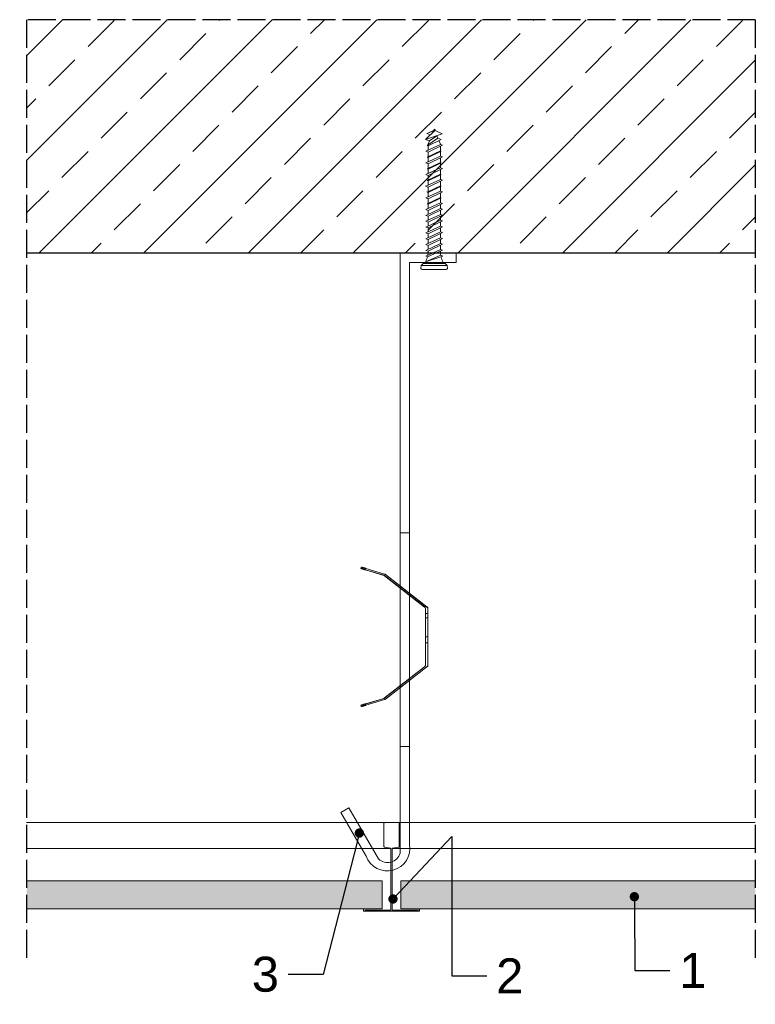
# Model space of a CAD drawing. Header units: millimetres. Extents: x 2264 to 5084, y 1145 to 2026.
# Tile 8 of 12: x 3013 to 3328, y 1604 to 2026. Entities that reach past the tile are written whole.
import ezdxf
from ezdxf import colors
from ezdxf.entities.mleader import LeaderData, LeaderLine
from ezdxf.math import Vec2, Vec3

# ---------------------------------------------------------------- set-up
doc = ezdxf.new("R2010")
doc.units = ezdxf.units.MM
doc.linetypes.add('ACAD_ISO02W100', pattern=[15, 12, -3])
for name, color, linetype, lineweight in [('_RIGIPS AKCESORIA', 7, 'Continuous', 18), ('_RIGIPS G-K', 7, 'Continuous', 25), ('_RIGIPS PROFIL', 7, 'Continuous', 9), ('_RIGIPS PŁYTA', 7, 'Continuous', 9), ('_Rigips_Akcesoria', 7, 'Continuous', 18), ('PRZERYWANA', 7, 'ACAD_ISO02W100', 25)]:
    doc.layers.add(name, color=color, linetype=linetype, lineweight=lineweight)
doc.styles.get("Standard").update_dxf_attribs({"font": 'arial.ttf'})

# ---------------------------------------------------------------- blocks, each defined once
blk = doc.blocks.new('T24')
at = {"layer": '_RIGIPS PROFIL'}
for p, q in [((302.61, -139.67), (302.61, -129.54)), ((302.81, -129.34), (308.91, -129.34)), ((309.11, -129.54), (309.11, -139.67)), ((305.45, -140.31), (302.78, -139.87)), ((305.61, -140.51), (305.61, -166.64)), ((306.11, -140.51), (306.11, -166.64)), ((308.95, -139.87), (306.28, -140.31)), ((293.86, -167.24), (293.86, -166.44)), ((293.96, -166.34), (294.86, -166.34)), ((293.96, -167.34), (317.76, -167.34)), ((294.36, -166.84), (305.41, -166.84)), ((306.31, -166.84), (317.36, -166.84)), ((317.76, -166.34), (316.86, -166.34)), ((317.86, -167.24), (317.86, -166.44))]:
    blk.add_line(p, q, dxfattribs=at)
for centre, radius, start, end in [((302.81, -129.54), 0.2, 90, 180), ((308.91, -129.54), 0.2, 0, 90), ((302.81, -139.67), 0.2, 180, 260.5377), ((305.41, -140.51), 0.2, 0, 80.5377), ((306.31, -140.51), 0.2, 99.4623, 180), ((308.91, -139.67), 0.2, 279.4623, 0), ((293.96, -166.44), 0.1, 90, 180), ((293.96, -167.24), 0.1, 180, 270), ((305.41, -166.64), 0.2, 270, 0), ((306.31, -166.64), 0.2, 180, 270), ((317.76, -166.44), 0.1, 0, 90), ((317.76, -167.24), 0.1, 270, 0)]:
    blk.add_arc(centre, radius, start, end, dxfattribs=at)
blk = doc.blocks.new('_Dot')
at = {"color": 0, "linetype": 'ByBlock', "lineweight": -2}
blk.add_line((-0.5, 0), (-1, 0), dxfattribs=at)
at = {"color": 0, "linetype": 'ByBlock', "const_width": 0.5}
blk.add_lwpolyline([(-0.25, 0, 1), (0.25, 0, 1)], format="xyb", close=True, dxfattribs=at)
blk = doc.blocks.new('kolek beton 65')
at = {"layer": '_RIGIPS AKCESORIA'}
for p, q in [((-68.91, -931.37), (-69.76, -932.23)), ((-69.76, -932.23), (-69.76, -941.73)), ((-67.81, -931.28), (-68.91, -931.37)), ((-68.91, -942.59), (-68.91, -931.37)), ((-67.26, -942.18), (-67.26, -931.78)), ((-126.91, -936.37), (-127.26, -936.98)), ((-127.02, -936.57), (-125.7, -939.37)), ((-125.41, -940.08), (-126.91, -936.37)), ((-125.96, -934.72), (-126.69, -936.74)), ((-125.3, -933.58), (-125.96, -934.72)), ((-122.91, -940.73), (-125.3, -933.58)), ((-123.47, -935.41), (-124.54, -935.85)), ((-122.3, -939.04), (-124.54, -935.85)), ((-122.93, -933.94), (-123.47, -935.41)), ((-123.47, -935.41), (-120.37, -939.96)), ((-120.25, -939.63), (-122.93, -933.94)), ((-120.86, -934.33), (-122.44, -934.98)), ((-120.81, -934.33), (-120.86, -934.33)), ((-120.48, -933.42), (-120.81, -934.33)), ((-117.85, -940.54), (-120.81, -934.33)), ((-117.51, -939.63), (-120.48, -933.42)), ((-118.08, -934.33), (-120.05, -934.33)), ((-117.93, -933.94), (-118.08, -934.33)), ((-118.08, -934.33), (-115.39, -940.02)), ((-115.25, -939.63), (-117.93, -933.94)), ((-115.81, -934.33), (-117.73, -934.33)), ((-115.48, -933.42), (-115.81, -934.33)), ((-112.85, -940.54), (-115.81, -934.33)), ((-112.51, -939.63), (-115.48, -933.42)), ((-113.08, -934.33), (-115.05, -934.33)), ((-112.93, -933.94), (-113.08, -934.33)), ((-113.08, -934.33), (-110.39, -940.02)), ((-110.25, -939.63), (-112.93, -933.94)), ((-110.81, -934.33), (-112.73, -934.33)), ((-110.48, -933.42), (-110.81, -934.33)), ((-110.48, -933.42), (-110.81, -934.33)), ((-108.28, -939.63), (-110.81, -934.33)), ((-107.85, -940.54), (-110.81, -934.33)), ((-107.51, -939.63), (-110.48, -933.42)), ((-108.08, -934.33), (-110.05, -934.33)), ((-107.51, -939.63), (-110.05, -934.33)), ((-107.93, -933.94), (-108.08, -934.33)), ((-108.08, -934.33), (-105.39, -940.02)), ((-105.25, -939.63), (-107.93, -933.94)), ((-105.81, -934.33), (-107.73, -934.33)), ((-105.48, -933.42), (-105.81, -934.33)), ((-102.85, -940.54), (-105.81, -934.33)), ((-102.51, -939.63), (-105.48, -933.42)), ((-103.08, -934.33), (-105.05, -934.33)), ((-102.93, -933.94), (-103.08, -934.33)), ((-103.08, -934.33), (-100.39, -940.02)), ((-100.25, -939.63), (-102.93, -933.94)), ((-100.81, -934.33), (-102.73, -934.33)), ((-100.48, -933.42), (-100.81, -934.33)), ((-97.85, -940.54), (-100.81, -934.33)), ((-97.51, -939.63), (-100.48, -933.42)), ((-98.08, -934.33), (-100.05, -934.33)), ((-97.93, -933.94), (-98.08, -934.33)), ((-98.08, -934.33), (-95.39, -940.02)), ((-95.25, -939.63), (-97.93, -933.94)), ((-95.81, -934.33), (-97.73, -934.33)), ((-95.48, -933.42), (-95.81, -934.33)), ((-92.85, -940.54), (-95.81, -934.33)), ((-92.51, -939.63), (-95.48, -933.42)), ((-93.31, -934.33), (-95.05, -934.33)), ((-92.98, -933.42), (-93.31, -934.33)), ((-90.35, -940.54), (-93.31, -934.33)), ((-90.01, -939.63), (-92.98, -933.42)), ((-90.81, -934.33), (-92.55, -934.33)), ((-90.48, -933.42), (-90.81, -934.33)), ((-87.85, -940.54), (-90.81, -934.33)), ((-87.51, -939.63), (-90.48, -933.42)), ((-88.31, -934.33), (-90.05, -934.33)), ((-87.98, -933.42), (-88.31, -934.33)), ((-85.35, -940.54), (-88.31, -934.33)), ((-85.01, -939.63), (-87.98, -933.42)), ((-85.81, -934.33), (-87.55, -934.33)), ((-85.48, -933.42), (-85.81, -934.33)), ((-82.85, -940.54), (-85.81, -934.33)), ((-82.51, -939.63), (-85.48, -933.42)), ((-83.31, -934.33), (-85.05, -934.33)), ((-82.98, -933.42), (-83.31, -934.33)), ((-80.35, -940.54), (-83.31, -934.33)), ((-80.01, -939.63), (-82.98, -933.42)), ((-80.81, -934.33), (-82.55, -934.33)), ((-80.48, -933.42), (-80.81, -934.33)), ((-77.85, -940.54), (-80.81, -934.33)), ((-77.51, -939.63), (-80.48, -933.42)), ((-80.05, -934.33), (-78.31, -934.33)), ((-77.98, -933.42), (-78.31, -934.33)), ((-75.35, -940.54), (-78.31, -934.33)), ((-75.01, -939.63), (-77.98, -933.42)), ((-75.81, -934.33), (-77.55, -934.33)), ((-75.47, -933.37), (-75.81, -934.33)), ((-72.85, -940.54), (-75.81, -934.33)), ((-75.47, -933.37), (-72.61, -939.89)), ((-72.91, -933.23), (-73.27, -934.2)), ((-73.27, -934.2), (-70.43, -940.67)), ((-70.43, -940.67), (-72.91, -933.23)), ((-126.9, -936.83), (-127.26, -936.98)), ((-126.72, -937.2), (-127.26, -936.98)), ((-126.69, -936.74), (-126.75, -936.77)), ((-126.69, -936.74), (-122.91, -940.73)), ((-124.89, -938.64), (-125.41, -940.08)), ((-122.3, -939.04), (-122.91, -940.73)), ((-120.86, -939.63), (-122.3, -939.04)), ((-120.6, -939.63), (-120.86, -939.63)), ((-120.25, -939.63), (-120.37, -939.96)), ((-118.28, -939.63), (-120.25, -939.63)), ((-117.51, -939.63), (-117.85, -940.54)), ((-115.58, -939.63), (-117.51, -939.63)), ((-115.25, -939.63), (-115.39, -940.02)), ((-113.28, -939.63), (-115.25, -939.63)), ((-112.51, -939.63), (-112.85, -940.54)), ((-110.6, -939.63), (-112.51, -939.63)), ((-110.25, -939.63), (-110.39, -940.02)), ((-108.28, -939.63), (-110.25, -939.63)), ((-107.51, -939.63), (-107.85, -940.54)), ((-107.51, -939.63), (-107.85, -940.54)), ((-105.6, -939.63), (-107.51, -939.63)), ((-105.25, -939.63), (-105.39, -940.02)), ((-103.28, -939.63), (-105.25, -939.63)), ((-102.51, -939.63), (-102.91, -940.73)), ((-100.6, -939.63), (-102.51, -939.63)), ((-100.25, -939.63), (-100.41, -940.08)), ((-98.28, -939.63), (-100.25, -939.63)), ((-97.51, -939.63), (-97.85, -940.54)), ((-95.6, -939.63), (-97.51, -939.63)), ((-95.25, -939.63), (-95.39, -940.02)), ((-93.28, -939.63), (-95.25, -939.63)), ((-92.51, -939.63), (-92.85, -940.54)), ((-90.78, -939.63), (-92.51, -939.63)), ((-90.01, -939.63), (-90.35, -940.54)), ((-88.28, -939.63), (-90.01, -939.63)), ((-87.51, -939.63), (-87.85, -940.54)), ((-85.78, -939.63), (-87.51, -939.63)), ((-85.01, -939.63), (-85.35, -940.54)), ((-83.28, -939.63), (-85.01, -939.63)), ((-82.51, -939.63), (-82.85, -940.54)), ((-80.78, -939.63), (-82.51, -939.63)), ((-80.01, -939.63), (-80.35, -940.54)), ((-78.28, -939.63), (-80.01, -939.63)), ((-77.51, -939.63), (-77.85, -940.54)), ((-77.51, -939.63), (-75.78, -939.63)), ((-75.01, -939.63), (-75.35, -940.54)), ((-72.61, -939.89), (-72.85, -940.54)), ((-68.91, -942.59), (-69.76, -941.73)), ((-67.81, -942.68), (-68.91, -942.59))]:
    blk.add_line(p, q, dxfattribs=at)
for centre, radius, start, end in [((-70.76, -932.33), 1, 297.387, 0.1192), ((-67.76, -931.78), 0.5, 0, 95), ((-74.88, -924.33), 10, 269.0428, 279.2887), ((-74.88, -924.33), 10, 282.9916, 297.2521), ((-74.88, -949.63), 10, 80.5289, 90.7633), ((-74.88, -949.63), 10, 62.7479, 76.8682), ((-70.76, -941.63), 1, 359.8807, 62.6128), ((-67.76, -942.18), 0.5, 265, 360)]:
    blk.add_arc(centre, radius, start, end, dxfattribs=at)

msp = doc.modelspace()

# ---------------------------------------------------------------- hatches: boundary and pattern name
at = {"layer": '_RIGIPS G-K'}
h = msp.add_hatch(dxfattribs=at)
h.set_pattern_fill('ANSI33', color=256, scale=5)
h.set_pattern_definition([(45, (0, -421.45), (-22.45064, 22.45064), []), (45, (22.45, -421.45), (-22.45064, 22.45064), [15.875, -7.9375])])
h.paths.add_polyline_path([(3008.479, 1925.994), (3008.479, 2025.994), (2263.899, 2025.994), (2263.899, 1925.994)])
h.paths.add_polyline_path([(3015.693, 2025.994), (3015.693, 1925.994), (3328.193, 1925.994), (3328.193, 2025.994)])
at = {"layer": '_RIGIPS PŁYTA'}
h = msp.add_hatch(dxfattribs=at)
h.set_pattern_fill('DOTS', color=253, scale=0.5)
h.paths.add_polyline_path([(3008.479, 1656.994), (2858.682, 1656.994), (2858.682, 1644.994), (3008.479, 1644.994)])
h.paths.add_polyline_path([(3153.179, 1656.994), (3015.693, 1656.994), (3015.693, 1644.994), (3150.119, 1644.994)])
h.paths.add_polyline_path([(3168.25, 1656.994), (3153.179, 1656.994), (3150.119, 1644.994), (3168.25, 1644.994)])
h.paths.add_polyline_path([(3267.437, 1656.994), (3176.193, 1656.994), (3176.193, 1644.994), (3270.303, 1644.994)])
h.paths.add_polyline_path([(3328.193, 1656.994), (3267.437, 1656.994), (3270.303, 1644.994), (3328.193, 1644.994)])

# ---------------------------------------------------------------- linework, layer by layer
msp.add_line((3328.193, 1925.994), (3015.693, 1925.994))
at = {"layer": '_RIGIPS PROFIL'}
for p, q in [((3015.693, 1681.994), (3328.193, 1681.994)), ((3015.693, 1670.825), (3171.971, 1670.825)), ((3172.471, 1670.825), (3328.193, 1670.825))]:
    msp.add_line(p, q, dxfattribs=at)
at = {"layer": '_RIGIPS PŁYTA'}
for p, q in [((3168.25, 1656.994), (3015.693, 1656.994)), ((3168.25, 1656.994), (3168.25, 1644.994)), ((3176.193, 1656.994), (3328.193, 1656.994)), ((3176.193, 1656.994), (3176.193, 1644.994)), ((3168.25, 1644.994), (3015.693, 1644.994)), ((3176.193, 1644.994), (3328.193, 1644.994))]:
    msp.add_line(p, q, dxfattribs=at)
at = {"layer": '_Rigips_Akcesoria'}
for p, q in [((3175.949, 1925.994), (3175.949, 1714.622)), ((3199.952, 1921.994), (3199.952, 1925.994)), ((3179.949, 1921.994), (3179.949, 1714.622)), ((3179.952, 1921.994), (3199.952, 1921.994)), ((3175.952, 1806.182), (3175.95, 1668.88)), ((3179.966, 1806.182), (3179.95, 1672.611)), ((3179.949, 1714.622), (3175.949, 1714.622)), ((3150.486, 1686.325), (3153.95, 1688.325)), ((3166.619, 1666.38), (3153.95, 1688.325)), ((3161.289, 1667.612), (3150.486, 1686.325))]:
    msp.add_line(p, q, dxfattribs=at)
msp.add_lwpolyline([(3179.949, 1806.182), (3175.949, 1806.182)], close=True, dxfattribs=at)
for points in [[(3159.025, 1790.897), (3159.197, 1791.454)], [(3160.99, 1790.267), (3160.867, 1790.308), (3160.745, 1790.341), (3160.63, 1790.373), (3160.524, 1790.414), (3160.417, 1790.447), (3160.311, 1790.48), (3160.212, 1790.504), (3160.122, 1790.537), (3160.032, 1790.57), (3159.942, 1790.594), (3159.86, 1790.619), (3159.778, 1790.644), (3159.705, 1790.668), (3159.631, 1790.693), (3159.557, 1790.717), (3159.5, 1790.734), (3159.435, 1790.75), (3159.377, 1790.775), (3159.328, 1790.791), (3159.279, 1790.807), (3159.238, 1790.816), (3159.197, 1790.832), (3159.164, 1790.84), (3159.132, 1790.856), (3159.107, 1790.865), (3159.082, 1790.873), (3159.066, 1790.881), (3159.05, 1790.881), (3159.033, 1790.889), (3159.025, 1790.897), (3159.033, 1790.897), (3159.05, 1790.889), (3159.066, 1790.889), (3159.082, 1790.881), (3159.107, 1790.881), (3159.132, 1790.873), (3159.164, 1790.865), (3159.197, 1790.856), (3159.238, 1790.84), (3159.279, 1790.832), (3159.328, 1790.816), (3159.377, 1790.807), (3159.435, 1790.791), (3159.5, 1790.775), (3159.557, 1790.75), (3159.631, 1790.734), (3159.705, 1790.717), (3159.778, 1790.693), (3159.86, 1790.668), (3159.942, 1790.644), (3160.032, 1790.619), (3160.122, 1790.594), (3160.212, 1790.57), (3160.311, 1790.537), (3160.417, 1790.513), (3160.524, 1790.48), (3160.63, 1790.447), (3160.745, 1790.414), (3160.867, 1790.382), (3160.99, 1790.341), (3168.851, 1787.983), (3168.851, 1787.909)], [(3161.154, 1790.832), (3169.235, 1788.408), (3169.235, 1788.482), (3161.154, 1790.906), (3161.031, 1790.938), (3160.917, 1790.971), (3160.802, 1791.004), (3160.695, 1791.037), (3160.589, 1791.069), (3160.483, 1791.102), (3160.384, 1791.127), (3160.286, 1791.151), (3160.196, 1791.184), (3160.106, 1791.209), (3160.024, 1791.233), (3159.942, 1791.249), (3159.869, 1791.274), (3159.795, 1791.299), (3159.729, 1791.315), (3159.664, 1791.331), (3159.607, 1791.348), (3159.549, 1791.364), (3159.5, 1791.38), (3159.451, 1791.389), (3159.402, 1791.405), (3159.369, 1791.413), (3159.328, 1791.421), (3159.295, 1791.43), (3159.271, 1791.438), (3159.246, 1791.446), (3159.23, 1791.446), (3159.213, 1791.454), (3159.205, 1791.454), (3159.197, 1791.454), (3159.205, 1791.446), (3159.213, 1791.446), (3159.23, 1791.438), (3159.246, 1791.43), (3159.271, 1791.421), (3159.295, 1791.413), (3159.328, 1791.405), (3159.369, 1791.389), (3159.402, 1791.38), (3159.451, 1791.364), (3159.5, 1791.348), (3159.549, 1791.331), (3159.607, 1791.315), (3159.664, 1791.29), (3159.729, 1791.274), (3159.795, 1791.249), (3159.869, 1791.233), (3159.942, 1791.209), (3160.024, 1791.184), (3160.106, 1791.151), (3160.196, 1791.127), (3160.286, 1791.094), (3160.384, 1791.069), (3160.483, 1791.037), (3160.589, 1791.004), (3160.695, 1790.971), (3160.802, 1790.938), (3160.917, 1790.906), (3161.031, 1790.865), (3161.154, 1790.832)], [(3159.541, 1790.758), (3159.705, 1791.323)], [(3159.541, 1790.717), (3159.705, 1791.282)], [(3160.99, 1790.341), (3161.154, 1790.906)], [(3161.154, 1790.832), (3160.99, 1790.267), (3168.851, 1787.909)], [(3168.851, 1787.983), (3169.022, 1787.917), (3169.178, 1787.811)], [(3169.178, 1787.737), (3169.022, 1787.835), (3168.851, 1787.909)], [(3168.941, 1787.876), (3168.941, 1787.95)], [(3169.022, 1787.835), (3169.022, 1787.917)], [(3169.104, 1787.794), (3169.104, 1787.868)], [(3186.397, 1774.342), (3169.178, 1787.737), (3169.178, 1787.811), (3186.397, 1774.424), (3186.397, 1774.342)], [(3169.178, 1787.737), (3169.178, 1787.811)], [(3169.563, 1788.31), (3169.407, 1788.408), (3169.235, 1788.482)], [(3169.235, 1788.408), (3169.407, 1788.335), (3169.563, 1788.236)], [(3169.325, 1788.376), (3169.325, 1788.449)], [(3169.407, 1788.335), (3169.407, 1788.408)], [(3169.489, 1788.286), (3169.489, 1788.359)], [(3169.563, 1788.236), (3187.412, 1774.342), (3187.412, 1774.424), (3169.563, 1788.31), (3169.563, 1788.236)], [(3169.563, 1788.236), (3169.563, 1788.31)], [(3176.015, 1782.456), (3176.4, 1782.955)], [(3177.775, 1781.08), (3177.841, 1781.023), (3177.914, 1780.966), (3177.988, 1780.908), (3178.062, 1780.851), (3178.136, 1780.794), (3178.209, 1780.736), (3178.275, 1780.679), (3178.348, 1780.63), (3178.414, 1780.573), (3178.488, 1780.523), (3178.553, 1780.474), (3178.619, 1780.417), (3178.684, 1780.368), (3178.741, 1780.319), (3178.807, 1780.278), (3178.864, 1780.229), (3178.922, 1780.188), (3178.979, 1780.139), (3179.028, 1780.098), (3179.085, 1780.065), (3179.134, 1780.024), (3179.175, 1779.991), (3179.225, 1779.95), (3179.265, 1779.918), (3179.306, 1779.893), (3179.339, 1779.86), (3179.372, 1779.836), (3179.405, 1779.811), (3179.437, 1779.787), (3179.462, 1779.77), (3179.487, 1779.754), (3179.503, 1779.737), (3179.519, 1779.729), (3179.536, 1779.713), (3179.544, 1779.705), (3179.552, 1779.705), (3179.56, 1779.696), (3179.56, 1779.705), (3179.552, 1779.705), (3179.544, 1779.713), (3179.527, 1779.729), (3179.511, 1779.737), (3179.495, 1779.754), (3179.47, 1779.77), (3179.446, 1779.787), (3179.421, 1779.811), (3179.388, 1779.836), (3179.356, 1779.86), (3179.323, 1779.893), (3179.282, 1779.918), (3179.241, 1779.95), (3179.2, 1779.991), (3179.151, 1780.024), (3179.102, 1780.065), (3179.053, 1780.098), (3179.003, 1780.139), (3178.946, 1780.188), (3178.889, 1780.229), (3178.831, 1780.278), (3178.774, 1780.319), (3178.709, 1780.368), (3178.643, 1780.417), (3178.578, 1780.474), (3178.512, 1780.523), (3178.447, 1780.573), (3178.381, 1780.63), (3178.307, 1780.679), (3178.242, 1780.736), (3178.168, 1780.794), (3178.095, 1780.851), (3178.021, 1780.908), (3177.947, 1780.966), (3177.874, 1781.023), (3177.8, 1781.08), (3177.726, 1781.138), (3177.652, 1781.195), (3177.587, 1781.244), (3177.513, 1781.301), (3177.44, 1781.359), (3177.366, 1781.416), (3177.292, 1781.473), (3177.227, 1781.522), (3177.153, 1781.58), (3177.087, 1781.629), (3177.022, 1781.686), (3176.956, 1781.735), (3176.891, 1781.784), (3176.834, 1781.834), (3176.768, 1781.883), (3176.711, 1781.924), (3176.654, 1781.973), (3176.596, 1782.014), (3176.547, 1782.055), (3176.49, 1782.096), (3176.441, 1782.128), (3176.4, 1782.169), (3176.351, 1782.202), (3176.31, 1782.235), (3176.269, 1782.259), (3176.236, 1782.292), (3176.203, 1782.317), (3176.17, 1782.341), (3176.138, 1782.366), (3176.113, 1782.382), (3176.089, 1782.398), (3176.072, 1782.415), (3176.056, 1782.431), (3176.039, 1782.439), (3176.031, 1782.448), (3176.023, 1782.456), (3176.015, 1782.456), (3176.023, 1782.448), (3176.031, 1782.439), (3176.048, 1782.431), (3176.064, 1782.415), (3176.08, 1782.398), (3176.105, 1782.382), (3176.13, 1782.366), (3176.154, 1782.341), (3176.187, 1782.317), (3176.22, 1782.292), (3176.252, 1782.259), (3176.293, 1782.235), (3176.334, 1782.202), (3176.375, 1782.169), (3176.424, 1782.128), (3176.473, 1782.096), (3176.523, 1782.055), (3176.572, 1782.014), (3176.629, 1781.973), (3176.686, 1781.924), (3176.744, 1781.883), (3176.801, 1781.834), (3176.866, 1781.784), (3176.932, 1781.735), (3176.997, 1781.686), (3177.063, 1781.629), (3177.128, 1781.58), (3177.194, 1781.522), (3177.268, 1781.473), (3177.333, 1781.416), (3177.407, 1781.359), (3177.481, 1781.301), (3177.554, 1781.244), (3177.628, 1781.195), (3177.702, 1781.138), (3177.775, 1781.08)], [(3178.16, 1781.571), (3178.234, 1781.514), (3178.299, 1781.457), (3178.373, 1781.4), (3178.447, 1781.342), (3178.52, 1781.285), (3178.594, 1781.236), (3178.66, 1781.178), (3178.733, 1781.121), (3178.799, 1781.072), (3178.872, 1781.015), (3178.938, 1780.966), (3179.003, 1780.916), (3179.069, 1780.867), (3179.126, 1780.818), (3179.192, 1780.769), (3179.249, 1780.728), (3179.306, 1780.679), (3179.364, 1780.638), (3179.413, 1780.597), (3179.47, 1780.556), (3179.519, 1780.515), (3179.56, 1780.483), (3179.609, 1780.45), (3179.65, 1780.417), (3179.691, 1780.384), (3179.724, 1780.36), (3179.757, 1780.335), (3179.789, 1780.311), (3179.822, 1780.286), (3179.847, 1780.27), (3179.871, 1780.245), (3179.888, 1780.237), (3179.904, 1780.221), (3179.92, 1780.212), (3179.929, 1780.204), (3179.937, 1780.196), (3179.945, 1780.196), (3179.945, 1780.188), (3179.945, 1780.196), (3179.937, 1780.204), (3179.929, 1780.212), (3179.912, 1780.221), (3179.896, 1780.237), (3179.88, 1780.245), (3179.855, 1780.27), (3179.83, 1780.286), (3179.806, 1780.311), (3179.773, 1780.335), (3179.74, 1780.36), (3179.708, 1780.384), (3179.667, 1780.417), (3179.626, 1780.45), (3179.585, 1780.483), (3179.536, 1780.515), (3179.487, 1780.556), (3179.437, 1780.597), (3179.388, 1780.638), (3179.331, 1780.679), (3179.274, 1780.728), (3179.216, 1780.769), (3179.159, 1780.818), (3179.094, 1780.867), (3179.028, 1780.916), (3178.962, 1780.966), (3178.897, 1781.015), (3178.831, 1781.072), (3178.766, 1781.121), (3178.692, 1781.178), (3178.627, 1781.236), (3178.553, 1781.285), (3178.479, 1781.342), (3178.406, 1781.4), (3178.332, 1781.457), (3178.258, 1781.514), (3178.185, 1781.571), (3178.111, 1781.629), (3178.045, 1781.686), (3177.972, 1781.743), (3177.898, 1781.801), (3177.824, 1781.858), (3177.751, 1781.915), (3177.677, 1781.965), (3177.612, 1782.022), (3177.538, 1782.071), (3177.472, 1782.128), (3177.407, 1782.177), (3177.341, 1782.227), (3177.276, 1782.276), (3177.218, 1782.325), (3177.153, 1782.374), (3177.096, 1782.423), (3177.038, 1782.464), (3176.981, 1782.505), (3176.932, 1782.546), (3176.875, 1782.587), (3176.825, 1782.628), (3176.785, 1782.66), (3176.735, 1782.693), (3176.694, 1782.726), (3176.654, 1782.759), (3176.621, 1782.783), (3176.588, 1782.816), (3176.555, 1782.841), (3176.523, 1782.857), (3176.498, 1782.882), (3176.473, 1782.898), (3176.457, 1782.914), (3176.441, 1782.922), (3176.424, 1782.931), (3176.416, 1782.939), (3176.408, 1782.947), (3176.4, 1782.955), (3176.4, 1782.947), (3176.408, 1782.939), (3176.416, 1782.931), (3176.432, 1782.922), (3176.449, 1782.914), (3176.465, 1782.898), (3176.49, 1782.882), (3176.514, 1782.857), (3176.539, 1782.841), (3176.572, 1782.816), (3176.604, 1782.783), (3176.637, 1782.759), (3176.678, 1782.726), (3176.719, 1782.693), (3176.76, 1782.66), (3176.809, 1782.628), (3176.858, 1782.587), (3176.907, 1782.546), (3176.956, 1782.505), (3177.014, 1782.464), (3177.071, 1782.423), (3177.128, 1782.374), (3177.186, 1782.325), (3177.251, 1782.276), (3177.317, 1782.227), (3177.382, 1782.177), (3177.448, 1782.128), (3177.513, 1782.071), (3177.579, 1782.022), (3177.652, 1781.965), (3177.718, 1781.915), (3177.792, 1781.858), (3177.865, 1781.801), (3177.939, 1781.743), (3178.013, 1781.686), (3178.086, 1781.629), (3178.16, 1781.571)], [(3177.783, 1781.088), (3178.168, 1781.588)], [(3177.783, 1781.064), (3178.168, 1781.563)], [(3179.56, 1779.696), (3179.945, 1780.188)], [(3186.397, 1774.424), (3186.561, 1774.26), (3186.684, 1774.063), (3186.757, 1773.842), (3186.79, 1773.613)], [(3186.79, 1773.539), (3186.757, 1773.769), (3186.684, 1773.99), (3186.561, 1774.186), (3186.397, 1774.342)], [(3186.561, 1774.186), (3186.561, 1774.26)], [(3186.684, 1773.99), (3186.684, 1774.063)], [(3186.757, 1773.769), (3186.757, 1773.842)], [(3186.79, 1749.5), (3186.79, 1773.539), (3186.79, 1773.613), (3186.79, 1749.582), (3186.79, 1749.5)], [(3186.79, 1773.539), (3186.79, 1773.613)], [(3186.79, 1769.756), (3186.79, 1770.158), (3186.79, 1770.551), (3186.79, 1770.919), (3186.79, 1771.263), (3186.79, 1771.566), (3186.79, 1771.828), (3186.79, 1772.033), (3186.79, 1772.188), (3186.79, 1772.287), (3186.79, 1772.311), (3186.79, 1772.287), (3186.79, 1772.188), (3186.79, 1772.033), (3186.79, 1771.828), (3186.79, 1771.566), (3186.79, 1771.263), (3186.79, 1770.919), (3186.79, 1770.551), (3186.79, 1770.158), (3186.79, 1769.756), (3187.805, 1769.756)], [(3186.79, 1769.756), (3186.79, 1770.158), (3186.79, 1770.551), (3186.79, 1770.919), (3186.79, 1771.263), (3186.79, 1771.566), (3186.79, 1771.828), (3186.79, 1772.033), (3186.79, 1772.188), (3186.79, 1772.287), (3186.79, 1772.311), (3186.79, 1772.287), (3186.79, 1772.188), (3186.79, 1772.033), (3186.79, 1771.828), (3186.79, 1771.566), (3186.79, 1771.263), (3186.79, 1770.919), (3186.79, 1770.551), (3186.79, 1770.158), (3186.79, 1769.756), (3187.805, 1769.756)], [(3187.805, 1773.613), (3187.781, 1773.842), (3187.707, 1774.063), (3187.584, 1774.26), (3187.412, 1774.424)], [(3187.412, 1774.342), (3187.584, 1774.186), (3187.707, 1773.99), (3187.781, 1773.769), (3187.805, 1773.539)], [(3187.584, 1774.186), (3187.584, 1774.26)], [(3187.707, 1773.99), (3187.707, 1774.063)], [(3187.781, 1773.769), (3187.781, 1773.842)], [(3187.805, 1773.539), (3187.805, 1749.5), (3187.805, 1749.582), (3187.805, 1773.613), (3187.805, 1773.539)], [(3187.805, 1773.539), (3187.805, 1773.613)], [(3187.805, 1771.566), (3186.79, 1771.566), (3187.805, 1771.566)], [(3187.805, 1771.566), (3186.79, 1771.566), (3187.805, 1771.566)], [(3186.79, 1768.201), (3186.79, 1767.849), (3186.79, 1767.505), (3186.79, 1767.177), (3186.79, 1766.891), (3186.79, 1766.637), (3186.79, 1766.432), (3186.79, 1766.285), (3186.79, 1766.187), (3186.79, 1766.162), (3186.79, 1766.187), (3186.79, 1766.285), (3186.79, 1766.432), (3186.79, 1766.637), (3186.79, 1766.891), (3186.79, 1767.177), (3186.79, 1767.505), (3186.79, 1767.849), (3186.79, 1768.201), (3186.79, 1768.561), (3186.79, 1768.905), (3186.79, 1769.224), (3186.79, 1769.519), (3186.79, 1769.773), (3186.79, 1769.978), (3186.79, 1770.125), (3186.79, 1770.215), (3186.79, 1770.248), (3186.79, 1770.215), (3186.79, 1770.125), (3186.79, 1769.978), (3186.79, 1769.773), (3186.79, 1769.519), (3186.79, 1769.224), (3186.79, 1768.905), (3186.79, 1768.561), (3186.79, 1768.201)], [(3186.79, 1764.099), (3186.79, 1764.033), (3186.79, 1763.902), (3186.79, 1763.714), (3186.79, 1763.476), (3186.79, 1763.19), (3186.79, 1762.862), (3186.79, 1762.502), (3186.79, 1762.125), (3186.79, 1761.724), (3186.79, 1761.331), (3186.79, 1760.938), (3186.79, 1760.553), (3186.79, 1760.201), (3186.79, 1759.882), (3186.79, 1759.604), (3186.79, 1759.366), (3186.79, 1759.194), (3186.79, 1759.071), (3186.79, 1759.006), (3186.79, 1759.014), (3186.79, 1759.08), (3186.79, 1759.202), (3186.79, 1759.383), (3186.79, 1759.62), (3186.79, 1759.898), (3186.79, 1760.226), (3186.79, 1760.578), (3186.79, 1760.963), (3186.79, 1761.356), (3186.79, 1761.757), (3186.79, 1762.15), (3186.79, 1762.527), (3186.79, 1762.887), (3186.79, 1763.214), (3186.79, 1763.493), (3186.79, 1763.73), (3186.79, 1763.91), (3186.79, 1764.041), (3186.79, 1764.107)], [(3187.805, 1761.323), (3187.805, 1760.922), (3187.805, 1760.537), (3187.805, 1760.16), (3187.805, 1759.808), (3187.805, 1759.481), (3187.805, 1759.202), (3187.805, 1758.957), (3187.805, 1758.768), (3187.805, 1758.629), (3187.805, 1758.539), (3187.805, 1758.515), (3187.805, 1758.539), (3187.805, 1758.629), (3187.805, 1758.768), (3187.805, 1758.957), (3187.805, 1759.202), (3187.805, 1759.481), (3187.805, 1759.808), (3187.805, 1760.16), (3187.805, 1760.537), (3187.805, 1760.922), (3187.805, 1761.323), (3187.805, 1761.724), (3187.805, 1762.117), (3187.805, 1762.494), (3187.805, 1762.846), (3187.805, 1763.165), (3187.805, 1763.452), (3187.805, 1763.689), (3187.805, 1763.886), (3187.805, 1764.025), (3187.805, 1764.107), (3187.805, 1764.14), (3187.805, 1764.107), (3187.805, 1764.025), (3187.805, 1763.886), (3187.805, 1763.689), (3187.805, 1763.452), (3187.805, 1763.165), (3187.805, 1762.846), (3187.805, 1762.494), (3187.805, 1762.117), (3187.805, 1761.724), (3187.805, 1761.323)], [(3187.805, 1764.099), (3187.805, 1764.107), (3187.805, 1764.041), (3187.805, 1763.91), (3187.805, 1763.73), (3187.805, 1763.493), (3187.805, 1763.214), (3187.805, 1762.887), (3187.805, 1762.527), (3187.805, 1762.15), (3187.805, 1761.757), (3187.805, 1761.356), (3187.805, 1760.963), (3187.805, 1760.578), (3187.805, 1760.226), (3187.805, 1759.898), (3187.805, 1759.62), (3187.805, 1759.383), (3187.805, 1759.202), (3187.805, 1759.08), (3187.805, 1759.014), (3187.805, 1759.006), (3187.805, 1759.071), (3187.805, 1759.194), (3187.805, 1759.366), (3187.805, 1759.604), (3187.805, 1759.882), (3187.805, 1760.201), (3187.805, 1760.553), (3187.805, 1760.938), (3187.805, 1761.331), (3187.805, 1761.724), (3187.805, 1762.125), (3187.805, 1762.502), (3187.805, 1762.862), (3187.805, 1763.19), (3187.805, 1763.476), (3187.805, 1763.714), (3187.805, 1763.902), (3187.805, 1764.033), (3187.805, 1764.099)], [(3186.79, 1761.569), (3187.805, 1761.569)], [(3186.79, 1761.544), (3187.805, 1761.544)], [(3186.79, 1759.006), (3187.805, 1759.006)], [(3186.79, 1754.912), (3186.79, 1754.56), (3186.79, 1754.216), (3186.79, 1753.888), (3186.79, 1753.602), (3186.79, 1753.348), (3186.79, 1753.143), (3186.79, 1752.996), (3186.79, 1752.898), (3186.79, 1752.865), (3186.79, 1752.898), (3186.79, 1752.996), (3186.79, 1753.143), (3186.79, 1753.348), (3186.79, 1753.602), (3186.79, 1753.888), (3186.79, 1754.216), (3186.79, 1754.56), (3186.79, 1754.912), (3186.79, 1755.272), (3186.79, 1755.616), (3186.79, 1755.935), (3186.79, 1756.23), (3186.79, 1756.476), (3186.79, 1756.681), (3186.79, 1756.836), (3186.79, 1756.926), (3186.79, 1756.959), (3186.79, 1756.926), (3186.79, 1756.836), (3186.79, 1756.681), (3186.79, 1756.476), (3186.79, 1756.23), (3186.79, 1755.935), (3186.79, 1755.616), (3186.79, 1755.272), (3186.79, 1754.912)], [(3169.178, 1735.302), (3186.397, 1748.697), (3186.397, 1748.771), (3169.178, 1735.376), (3169.178, 1735.302)], [(3187.412, 1748.697), (3169.563, 1734.811), (3169.563, 1734.885), (3187.412, 1748.771), (3187.412, 1748.697)], [(3186.397, 1748.771), (3186.561, 1748.935), (3186.684, 1749.131), (3186.757, 1749.344), (3186.79, 1749.582)], [(3186.79, 1749.5), (3186.757, 1749.271), (3186.684, 1749.058), (3186.561, 1748.861), (3186.397, 1748.697)], [(3186.561, 1748.861), (3186.561, 1748.935)], [(3186.684, 1749.058), (3186.684, 1749.131)], [(3186.757, 1749.271), (3186.757, 1749.344)], [(3186.79, 1749.5), (3186.79, 1749.582)], [(3187.805, 1749.582), (3187.781, 1749.344), (3187.707, 1749.131), (3187.584, 1748.935), (3187.412, 1748.771)], [(3187.412, 1748.697), (3187.584, 1748.861), (3187.707, 1749.058), (3187.781, 1749.271), (3187.805, 1749.5)], [(3187.584, 1748.861), (3187.584, 1748.935)], [(3187.707, 1749.058), (3187.707, 1749.131)], [(3187.781, 1749.271), (3187.781, 1749.344)], [(3187.805, 1749.5), (3187.805, 1749.582)], [(3177.775, 1742.033), (3177.702, 1741.983), (3177.628, 1741.926), (3177.554, 1741.869), (3177.481, 1741.811), (3177.407, 1741.754), (3177.333, 1741.697), (3177.268, 1741.64), (3177.194, 1741.59), (3177.128, 1741.533), (3177.063, 1741.484), (3176.997, 1741.427), (3176.932, 1741.378), (3176.866, 1741.328), (3176.801, 1741.279), (3176.744, 1741.23), (3176.686, 1741.189), (3176.629, 1741.14), (3176.572, 1741.099), (3176.523, 1741.058), (3176.473, 1741.017), (3176.424, 1740.984), (3176.375, 1740.944), (3176.334, 1740.911), (3176.293, 1740.878), (3176.252, 1740.853), (3176.22, 1740.821), (3176.187, 1740.796), (3176.154, 1740.772), (3176.13, 1740.747), (3176.105, 1740.731), (3176.08, 1740.714), (3176.064, 1740.698), (3176.048, 1740.682), (3176.031, 1740.673), (3176.023, 1740.665), (3176.015, 1740.657), (3176.023, 1740.657), (3176.031, 1740.665), (3176.039, 1740.673), (3176.056, 1740.682), (3176.072, 1740.698), (3176.089, 1740.714), (3176.113, 1740.731), (3176.138, 1740.747), (3176.17, 1740.772), (3176.203, 1740.796), (3176.236, 1740.821), (3176.269, 1740.853), (3176.31, 1740.878), (3176.351, 1740.911), (3176.4, 1740.944), (3176.441, 1740.984), (3176.49, 1741.017), (3176.547, 1741.058), (3176.596, 1741.099), (3176.654, 1741.14), (3176.711, 1741.189), (3176.768, 1741.23), (3176.834, 1741.279), (3176.891, 1741.328), (3176.956, 1741.378), (3177.022, 1741.427), (3177.087, 1741.484), (3177.153, 1741.533), (3177.227, 1741.59), (3177.292, 1741.64), (3177.366, 1741.697), (3177.44, 1741.754), (3177.513, 1741.811), (3177.587, 1741.869), (3177.652, 1741.926), (3177.726, 1741.983), (3177.8, 1742.033), (3177.874, 1742.09), (3177.947, 1742.147), (3178.021, 1742.204), (3178.095, 1742.262), (3178.168, 1742.319), (3178.242, 1742.376), (3178.307, 1742.434), (3178.381, 1742.483), (3178.447, 1742.54), (3178.512, 1742.589), (3178.578, 1742.647), (3178.643, 1742.696), (3178.709, 1742.745), (3178.774, 1742.794), (3178.831, 1742.835), (3178.889, 1742.884), (3178.946, 1742.925), (3179.003, 1742.974), (3179.053, 1743.015), (3179.102, 1743.056), (3179.151, 1743.089), (3179.2, 1743.13), (3179.241, 1743.162), (3179.282, 1743.195), (3179.323, 1743.22), (3179.356, 1743.253), (3179.388, 1743.277), (3179.421, 1743.302), (3179.446, 1743.326), (3179.47, 1743.343), (3179.495, 1743.359), (3179.511, 1743.375), (3179.527, 1743.392), (3179.544, 1743.4), (3179.552, 1743.408), (3179.56, 1743.416), (3179.552, 1743.416), (3179.544, 1743.408), (3179.536, 1743.4), (3179.519, 1743.392), (3179.503, 1743.375), (3179.487, 1743.359), (3179.462, 1743.343), (3179.437, 1743.326), (3179.405, 1743.302), (3179.372, 1743.277), (3179.339, 1743.253), (3179.306, 1743.22), (3179.265, 1743.195), (3179.225, 1743.162), (3179.175, 1743.13), (3179.134, 1743.089), (3179.085, 1743.056), (3179.028, 1743.015), (3178.979, 1742.974), (3178.922, 1742.925), (3178.864, 1742.884), (3178.807, 1742.835), (3178.741, 1742.794), (3178.684, 1742.745), (3178.619, 1742.696), (3178.553, 1742.647), (3178.488, 1742.589), (3178.414, 1742.54), (3178.348, 1742.483), (3178.275, 1742.434), (3178.209, 1742.376), (3178.136, 1742.319), (3178.062, 1742.262), (3177.988, 1742.204), (3177.914, 1742.147), (3177.841, 1742.09), (3177.775, 1742.033)], [(3178.16, 1741.541), (3178.086, 1741.484), (3178.013, 1741.427), (3177.939, 1741.369), (3177.865, 1741.312), (3177.792, 1741.255), (3177.718, 1741.206), (3177.652, 1741.148), (3177.579, 1741.091), (3177.513, 1741.042), (3177.448, 1740.984), (3177.382, 1740.935), (3177.317, 1740.886), (3177.251, 1740.837), (3177.186, 1740.788), (3177.128, 1740.739), (3177.071, 1740.69), (3177.014, 1740.649), (3176.956, 1740.608), (3176.907, 1740.567), (3176.858, 1740.526), (3176.809, 1740.485), (3176.76, 1740.452), (3176.719, 1740.42), (3176.678, 1740.387), (3176.637, 1740.354), (3176.604, 1740.329), (3176.572, 1740.297), (3176.539, 1740.28), (3176.514, 1740.256), (3176.49, 1740.231), (3176.465, 1740.215), (3176.449, 1740.207), (3176.432, 1740.19), (3176.416, 1740.182), (3176.408, 1740.174), (3176.4, 1740.166), (3176.4, 1740.158), (3176.408, 1740.166), (3176.416, 1740.174), (3176.424, 1740.182), (3176.441, 1740.19), (3176.457, 1740.207), (3176.473, 1740.215), (3176.498, 1740.231), (3176.523, 1740.256), (3176.555, 1740.28), (3176.588, 1740.297), (3176.621, 1740.329), (3176.654, 1740.354), (3176.694, 1740.387), (3176.735, 1740.42), (3176.785, 1740.452), (3176.825, 1740.485), (3176.875, 1740.526), (3176.932, 1740.567), (3176.981, 1740.608), (3177.038, 1740.649), (3177.096, 1740.69), (3177.153, 1740.739), (3177.218, 1740.788), (3177.276, 1740.837), (3177.341, 1740.886), (3177.407, 1740.935), (3177.472, 1740.984), (3177.538, 1741.042), (3177.612, 1741.091), (3177.677, 1741.148), (3177.751, 1741.206), (3177.824, 1741.255), (3177.898, 1741.312), (3177.972, 1741.369), (3178.045, 1741.427), (3178.111, 1741.484), (3178.185, 1741.541), (3178.258, 1741.599), (3178.332, 1741.656), (3178.406, 1741.713), (3178.479, 1741.771), (3178.553, 1741.828), (3178.627, 1741.877), (3178.692, 1741.934), (3178.766, 1741.992), (3178.831, 1742.041), (3178.897, 1742.098), (3178.962, 1742.147), (3179.028, 1742.196), (3179.094, 1742.245), (3179.159, 1742.295), (3179.216, 1742.344), (3179.274, 1742.393), (3179.331, 1742.434), (3179.388, 1742.475), (3179.437, 1742.516), (3179.487, 1742.557), (3179.536, 1742.597), (3179.585, 1742.63), (3179.626, 1742.663), (3179.667, 1742.696), (3179.708, 1742.729), (3179.74, 1742.753), (3179.773, 1742.778), (3179.806, 1742.802), (3179.83, 1742.827), (3179.855, 1742.843), (3179.88, 1742.868), (3179.896, 1742.876), (3179.912, 1742.892), (3179.929, 1742.9), (3179.937, 1742.909), (3179.945, 1742.917), (3179.945, 1742.925), (3179.945, 1742.917), (3179.937, 1742.917), (3179.929, 1742.909), (3179.92, 1742.9), (3179.904, 1742.892), (3179.888, 1742.876), (3179.871, 1742.868), (3179.847, 1742.843), (3179.822, 1742.827), (3179.789, 1742.802), (3179.757, 1742.778), (3179.724, 1742.753), (3179.691, 1742.729), (3179.65, 1742.696), (3179.609, 1742.663), (3179.56, 1742.63), (3179.519, 1742.597), (3179.47, 1742.557), (3179.413, 1742.516), (3179.364, 1742.475), (3179.306, 1742.434), (3179.249, 1742.393), (3179.192, 1742.344), (3179.126, 1742.295), (3179.069, 1742.245), (3179.003, 1742.196), (3178.938, 1742.147), (3178.872, 1742.098), (3178.799, 1742.041), (3178.733, 1741.992), (3178.66, 1741.934), (3178.594, 1741.877), (3178.52, 1741.828), (3178.447, 1741.771), (3178.373, 1741.713), (3178.299, 1741.656), (3178.234, 1741.599), (3178.16, 1741.541)], [(3179.56, 1743.416), (3179.945, 1742.925)], [(3176.015, 1740.657), (3176.4, 1740.158)], [(3177.783, 1742.049), (3178.168, 1741.549)], [(3177.783, 1742.024), (3178.168, 1741.525)], [(3161.154, 1732.215), (3160.99, 1732.772), (3168.851, 1735.13), (3168.851, 1735.204), (3160.99, 1732.846)], [(3161.154, 1732.289), (3169.235, 1734.713), (3169.235, 1734.639), (3169.407, 1734.704), (3169.563, 1734.811)], [(3161.154, 1732.215), (3169.235, 1734.639)], [(3168.851, 1735.204), (3169.022, 1735.278), (3169.178, 1735.376)], [(3169.178, 1735.302), (3169.022, 1735.204), (3168.851, 1735.13)], [(3168.941, 1735.163), (3168.941, 1735.237)], [(3169.022, 1735.204), (3169.022, 1735.278)], [(3169.104, 1735.253), (3169.104, 1735.327)], [(3169.178, 1735.302), (3169.178, 1735.376)], [(3169.563, 1734.885), (3169.407, 1734.786), (3169.235, 1734.713)], [(3169.325, 1734.672), (3169.325, 1734.745)], [(3169.407, 1734.704), (3169.407, 1734.786)], [(3169.489, 1734.754), (3169.489, 1734.827)], [(3169.563, 1734.811), (3169.563, 1734.885)], [(3160.99, 1732.772), (3160.867, 1732.739), (3160.745, 1732.707), (3160.63, 1732.674), (3160.524, 1732.641), (3160.417, 1732.608), (3160.311, 1732.576), (3160.212, 1732.551), (3160.122, 1732.518), (3160.032, 1732.494), (3159.942, 1732.469), (3159.86, 1732.445), (3159.778, 1732.42), (3159.705, 1732.404), (3159.631, 1732.379), (3159.557, 1732.363), (3159.5, 1732.346), (3159.435, 1732.33), (3159.377, 1732.314), (3159.328, 1732.297), (3159.279, 1732.281), (3159.238, 1732.273), (3159.197, 1732.264), (3159.164, 1732.256), (3159.132, 1732.248), (3159.107, 1732.24), (3159.082, 1732.232), (3159.066, 1732.232), (3159.05, 1732.224), (3159.033, 1732.224), (3159.025, 1732.224), (3159.033, 1732.224), (3159.033, 1732.232), (3159.05, 1732.232), (3159.066, 1732.24), (3159.082, 1732.248), (3159.107, 1732.256), (3159.132, 1732.264), (3159.164, 1732.273), (3159.197, 1732.289), (3159.238, 1732.297), (3159.279, 1732.314), (3159.328, 1732.33), (3159.377, 1732.346), (3159.435, 1732.363), (3159.5, 1732.379), (3159.557, 1732.404), (3159.631, 1732.428), (3159.705, 1732.445), (3159.778, 1732.469), (3159.86, 1732.494), (3159.942, 1732.526), (3160.032, 1732.551), (3160.122, 1732.576), (3160.212, 1732.608), (3160.311, 1732.641), (3160.417, 1732.674), (3160.524, 1732.707), (3160.63, 1732.739), (3160.745, 1732.772), (3160.867, 1732.813), (3160.99, 1732.846)], [(3159.025, 1732.224), (3159.197, 1731.659)], [(3161.154, 1732.289), (3161.031, 1732.248), (3160.917, 1732.215), (3160.802, 1732.174), (3160.695, 1732.142), (3160.589, 1732.109), (3160.483, 1732.076), (3160.384, 1732.052), (3160.286, 1732.019), (3160.196, 1731.986), (3160.106, 1731.962), (3160.024, 1731.937), (3159.942, 1731.912), (3159.869, 1731.888), (3159.795, 1731.863), (3159.729, 1731.839), (3159.664, 1731.822), (3159.607, 1731.806), (3159.549, 1731.781), (3159.5, 1731.765), (3159.451, 1731.749), (3159.402, 1731.74), (3159.369, 1731.724), (3159.328, 1731.716), (3159.295, 1731.7), (3159.271, 1731.691), (3159.246, 1731.683), (3159.23, 1731.675), (3159.213, 1731.675), (3159.205, 1731.667), (3159.197, 1731.667), (3159.197, 1731.659), (3159.205, 1731.659), (3159.213, 1731.667), (3159.23, 1731.667), (3159.246, 1731.675), (3159.271, 1731.675), (3159.295, 1731.683), (3159.328, 1731.691), (3159.369, 1731.7), (3159.402, 1731.716), (3159.451, 1731.724), (3159.5, 1731.74), (3159.549, 1731.749), (3159.607, 1731.765), (3159.664, 1731.781), (3159.729, 1731.806), (3159.795, 1731.822), (3159.869, 1731.839), (3159.942, 1731.863), (3160.024, 1731.888), (3160.106, 1731.912), (3160.196, 1731.937), (3160.286, 1731.962), (3160.384, 1731.986), (3160.483, 1732.019), (3160.589, 1732.043), (3160.695, 1732.076), (3160.802, 1732.109), (3160.917, 1732.142), (3161.031, 1732.174), (3161.154, 1732.215)], [(3159.541, 1732.395), (3159.705, 1731.839)], [(3159.541, 1732.355), (3159.705, 1731.798)], [(3160.99, 1732.846), (3161.154, 1732.289)]]:
    msp.add_lwpolyline(points, dxfattribs=at)
for centre, radius, start, end in [((3170.392, 1670.961), 9.699, 200.19809, 9.7997), ((3170.49, 1670.594), 5.722, 227.43539, 342.56245)]:
    msp.add_arc(centre, radius, start, end, dxfattribs=at)
at = {"layer": 'PRZERYWANA'}
for p, q in [((3328.193, 2025.994), (3015.693, 2025.994)), ((3015.693, 2025.994), (3015.693, 1623.994)), ((3328.193, 2025.994), (3328.193, 1623.994))]:
    msp.add_line(p, q, dxfattribs=at)

# ---------------------------------------------------------------- block references
at = {"layer": '_RIGIPS AKCESORIA', "rotation": 270}
msp.add_blockref('kolek beton 65', (4127.481, 1851.76), dxfattribs=at)
at = {"layer": '_RIGIPS PROFIL'}
msp.add_blockref('T24', (2866.359, 1811.333), dxfattribs=at)

# ---------------------------------------------------------------- leaders
at = {"layer": '_RIGIPS G-K'}
ml = msp.add_multileader_mtext('Standard', dxfattribs=at)
ml.set_content('3', color=256)
ml.set_leader_properties()
ml.set_arrow_properties(name='DOT')
ml.build(insert=Vec2(0, 0))
ml.multileader.update_dxf_attribs({"dogleg_length": 15})
ctx = ml.context
ctx.base_point, ctx.char_height, ctx.landing_gap_size, ctx.plane_origin = Vec3(3110.126, 1616.88), 15, 4, Vec3(3177.945, 1747.489)
ctx.text_align_type = 2
notes = []
notes.append((ctx, [(0, (1, 1, 0), (3142.948, 1616.88), (-1, 0), 15, [(0, [(3158.404, 1677.481)], 0, [])])]))
ctx.mtext.insert, ctx.mtext.alignment, ctx.mtext.flow_direction = Vec3(3123.948, 1624.513), 3, 5
ml = msp.add_multileader_mtext('Standard', dxfattribs=at)
ml.set_content('2', color=256)
ml.set_leader_properties()
ml.set_arrow_properties(name='DOT')
ml.build(insert=Vec2(0, 0))
ml.multileader.update_dxf_attribs({"dogleg_length": 15})
ctx = ml.context
ctx.base_point, ctx.char_height, ctx.landing_gap_size, ctx.plane_origin = Vec3(3213.054, 1616.293), 15, 4, Vec3(3146.098, 1746.901)
notes.append((ctx, [(0, (1, 1, 0), (3198.054, 1616.293), (1, 0), 15, [(1, [(3172.819, 1649.227), (3198.054, 1675.983)], 0, [])])]))
ctx.mtext.insert, ctx.mtext.flow_direction = Vec3(3217.054, 1623.793), 5
ml = msp.add_multileader_mtext('Standard', dxfattribs=at)
ml.set_content('1', color=256)
ml.set_leader_properties()
ml.set_arrow_properties(name='DOT')
ml.build(insert=Vec2(0, 0))
ml.multileader.update_dxf_attribs({"dogleg_length": 15})
ctx = ml.context
ctx.base_point, ctx.char_height, ctx.landing_gap_size, ctx.plane_origin = Vec3(3291.597, 1618.642), 15, 4, Vec3(3241.601, 1749.251)
notes.append((ctx, [(0, (1, 1, 0), (3276.597, 1618.642), (1, 0), 15, [(0, [(3276.332, 1650.2)], 0, [])])]))
ctx.mtext.insert, ctx.mtext.flow_direction = Vec3(3295.597, 1626.142), 5
for ctx, leaders in notes:
    for number, flags, end, landing, length, lines in leaders:
        leader = LeaderData()
        leader.index, (leader.has_last_leader_line, leader.has_dogleg_vector, leader.attachment_direction) = number, flags
        leader.last_leader_point, leader.dogleg_vector, leader.dogleg_length = Vec3(end), Vec3(landing), length
        for number, points, colour, breaks in lines:
            line = LeaderLine()
            line.index, line.vertices, line.color, line.breaks = number, Vec3.list(points), colors.encode_raw_color(colour), breaks
            leader.lines.append(line)
        ctx.leaders.append(leader)

doc.saveas('drawing.dxf')
